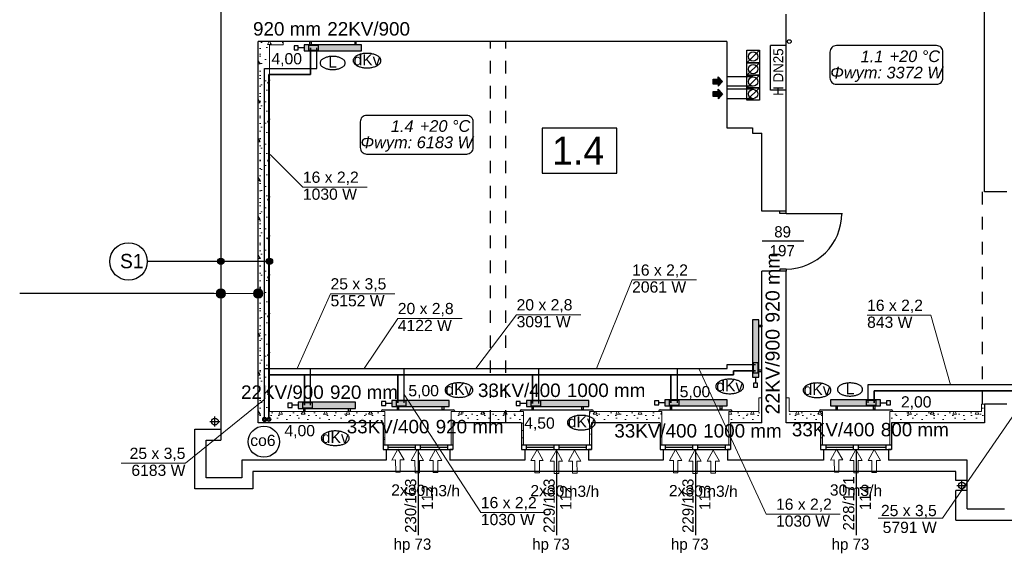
# Model space of a CAD drawing. Header units: millimetres. Extents: x 45180 to 119519, y 31297 to 302414.
# Tile 24 of 97: x 56027 to 71806, y 139778 to 148331. Entities that reach past the tile are written whole.
import ezdxf
from ezdxf.lldxf.tags import DXFTag

# ---------------------------------------------------------------- set-up
doc = ezdxf.new("R2010")
doc.units = ezdxf.units.MM
doc.header["$MEASUREMENT"] = 0
doc.linetypes.add('PHANTOM', pattern=[2.5, 1.25, -0.25, 0.25, -0.25, 0.25, -0.25])
doc.linetypes.add('Przerywana', pattern=[400, 200, -200])
doc.layers.get('0').update_dxf_attribs({"color": 252})
for name, color, linetype in [('#opisy', 7, 'Continuous'), ('#podkład', 252, 'Continuous'), ('IS_Armatura_podłączeniowa_grz._dolnozas.', 7, 'SOLID'), ('IS_Armatura_Therm', 7, 'SOLID'), ('IS_Grafika', 7, 'SOLID'), ('IS_Grzejniki_Plan_rzut', 7, 'SOLID'), ('IS_Opisy_działek_Therm', 7, 'SOLID'), ('IS_Text_Armatury_Therm', 7, 'Continuous'), ('IS_Text_Konstrukcji', 7, 'Continuous'), ('IS_Text_Odbiornikow_Therm', 7, 'Continuous')]:
    doc.layers.add(name, color=color, linetype=linetype)
for name, color, linetype, lineweight in [('Arch ocieplenie_Nr_Pióra__21', 252, 'Continuous', 13), ('Arch opisy_Nr_Pióra__3', 252, 'Continuous', 18), ('IS_Powrót', 5, 'DASHDOT', 35), ('IS_Zasilanie', 1, 'SOLID', 30)]:
    doc.layers.add(name, color=color, linetype=linetype, lineweight=lineweight)
doc.styles.add('ARIAL', font='arial.ttf', dxfattribs={"width": 0.75})
doc.styles.add('GENERATED_STYLE_3', font='txt')
doc.styles.add('GENERATED_STYLE_4', font='txt')
doc.styles.add('GENERATED_STYLE_5', font='txt')
doc.styles.get("Standard").update_dxf_attribs({"font": 'arial.ttf', "bigfont": 'BIGFONT.SHX'})
tags = doc.linetypes.add('DASHDOT', pattern=[20, 10, -5, 0, -5]).pattern_tags.tags
tags[10:11] = [DXFTag(74, 4), DXFTag(75, 0), DXFTag(340, '0'), DXFTag(46, 0.0), DXFTag(50, 0.0), DXFTag(44, 0.0), DXFTag(45, 0.0)]
tags[8:9] = [DXFTag(74, 4), DXFTag(75, 0), DXFTag(340, '0'), DXFTag(46, 0.0), DXFTag(50, 0.0), DXFTag(44, 0.0), DXFTag(45, 0.0)]
tags[6:7] = [DXFTag(74, 4), DXFTag(75, 0), DXFTag(340, '0'), DXFTag(46, 0.0), DXFTag(50, 0.0), DXFTag(44, 0.0), DXFTag(45, 0.0)]
tags[4:5] = [DXFTag(74, 4), DXFTag(75, 0), DXFTag(340, '0'), DXFTag(46, 0.0), DXFTag(50, 0.0), DXFTag(44, 0.0), DXFTag(45, 0.0)]
tags = doc.linetypes.add('SOLID', pattern=[10, 10, 0]).pattern_tags.tags
tags[6:7] = [DXFTag(74, 4), DXFTag(75, 0), DXFTag(340, '0'), DXFTag(46, 0.0), DXFTag(50, 0.0), DXFTag(44, 0.0), DXFTag(45, 0.0)]
tags[4:5] = [DXFTag(74, 4), DXFTag(75, 0), DXFTag(340, '0'), DXFTag(46, 0.0), DXFTag(50, 0.0), DXFTag(44, 0.0), DXFTag(45, 0.0)]
pattern_1 = [(0, (186358.74, 93686.4), (0, 623.5383), [60, -300]), (0, (186538.74, 93998.17), (0, 623.5383), [60, -300]), (60, (186358.74, 93686.4), (-540, 311.7692), [60, -300]), (60, (186718.74, 93686.4), (-540, 311.7692), [60, -300]), (120, (186418.74, 93686.4), (540, 311.7692), [60, -300]), (120, (186778.74, 93686.4), (540, 311.7692), [60, -300]), (0, (186358.74, 93746.4), (0, 120), [0, -120, 0, -180.00001]), (45, (186418.74, 93746.4), (-84.85282, 84.85282), [0, -90, 0, -150.00001])]

# ---------------------------------------------------------------- blocks, each defined once
blk = doc.blocks.new('ARROWHEAD_11')
at = {"color": 0, "linetype": 'Continuous', "lineweight": 0}
blk.add_line((0, 0), (-1, 0), dxfattribs=at)
at = {"color": 0, "linetype": 'Continuous', "lineweight": 0, "const_width": 0.25, "flags": 128}
blk.add_lwpolyline([(-0.125, 0, 1), (0.125, 0, 1)], format="xyb", close=True, dxfattribs=at)
blk = doc.blocks.new('E210168')
at = {"color": 7, "lineweight": 13}
for p, q in [((19.4, 19.8), (19.4, 13.6)), ((19.4, 19.8), (37, 9.9)), ((19.4, 0), (37, 9.9)), ((19.4, 6.2), (19.4, 0))]:
    blk.add_line(p, q, dxfattribs=at)
blk.add_lwpolyline([(19.4, 13.6), (0, 13.6), (0, 6.2), (19.4, 6.2)], dxfattribs=at)

msp = doc.modelspace()

# ---------------------------------------------------------------- hatches: boundary and pattern name
at = {"layer": '#podkład', "linetype": 'Continuous'}
for points in [[(59300, 144456), (59296, 144475), (59285, 144491), (59269, 144502), (59250, 144506), (59231, 144502), (59215, 144491), (59204, 144475), (59200, 144456), (59204, 144437), (59215, 144421), (59231, 144410), (59250, 144406), (59269, 144410), (59285, 144421), (59296, 144437)], [(60080, 144456), (60076, 144475), (60065, 144491), (60049, 144502), (60030, 144506), (60011, 144502), (59995, 144491), (59984, 144475), (59980, 144456), (59984, 144437), (59995, 144421), (60011, 144410), (60030, 144406), (60049, 144410), (60065, 144421), (60076, 144437)]]:
    msp.add_hatch(color=256, dxfattribs=at).paths.add_polyline_path(points, flags=0)
at = {"layer": 'Arch ocieplenie_Nr_Pióra__21', "linetype": 'Continuous'}
h = msp.add_hatch(dxfattribs=at)
h.set_pattern_fill('Structural_Concrete', color=256, style=0, pattern_type=2)
h.set_pattern_definition(pattern_1)
h.paths.add_polyline_path([(59850, 147980), (59850, 141870), (60030, 142050), (60030, 147930)], flags=0)
h = msp.add_hatch(dxfattribs=at)
h.set_pattern_fill('Structural_Concrete', color=256, style=0, pattern_type=2)
h.set_pattern_definition(pattern_1)
h.paths.add_polyline_path([(60030, 147930), (60250, 147930), (60250, 147980), (59850, 147980)], flags=0)
h = msp.add_hatch(dxfattribs=at)
h.set_pattern_fill('Structural_Concrete', color=256, style=0, pattern_type=2)
h.set_pattern_definition(pattern_1)
h.paths.add_polyline_path([(67920, 141870), (67920, 142270), (67870, 142270), (67870, 142050)], flags=0)
h = msp.add_hatch(dxfattribs=at)
h.set_pattern_fill('Structural_Concrete', color=256, style=0, pattern_type=2)
h.set_pattern_definition(pattern_1)
h.paths.add_polyline_path([(71490, 141870), (71490, 142170), (71440, 142170), (71440, 142050)], flags=0)
h = msp.add_hatch(dxfattribs=at)
h.set_pattern_fill('Structural_Concrete', color=256, style=0, pattern_type=2)
h.set_pattern_definition(pattern_1)
h.paths.add_polyline_path([(61880, 142050), (60030, 142050), (59850, 141870), (61850, 141870)], flags=0)
h = msp.add_hatch(dxfattribs=at)
h.set_pattern_fill('Structural_Concrete', color=256, style=0, pattern_type=2)
h.set_pattern_definition(pattern_1)
h.paths.add_polyline_path([(61880, 141510), (61880, 142050), (61850, 141870), (61850, 141510)], flags=0)
h = msp.add_hatch(dxfattribs=at)
h.set_pattern_fill('Structural_Concrete', color=256, style=0, pattern_type=2)
h.set_pattern_definition(pattern_1)
h.paths.add_polyline_path([(64100, 142050), (62940, 142050), (62970, 141870), (64070, 141870)], flags=0)
h = msp.add_hatch(dxfattribs=at)
h.set_pattern_fill('Structural_Concrete', color=256, style=0, pattern_type=2)
h.set_pattern_definition(pattern_1)
h.paths.add_polyline_path([(62970, 141510), (62970, 141870), (62940, 142050), (62940, 141510)], flags=0)
h = msp.add_hatch(dxfattribs=at)
h.set_pattern_fill('Structural_Concrete', color=256, style=0, pattern_type=2)
h.set_pattern_definition(pattern_1)
h.paths.add_polyline_path([(64100, 141510), (64100, 142050), (64070, 141870), (64070, 141510)], flags=0)
h = msp.add_hatch(dxfattribs=at)
h.set_pattern_fill('Structural_Concrete', color=256, style=0, pattern_type=2)
h.set_pattern_definition(pattern_1)
h.paths.add_polyline_path([(66320, 142050), (65160, 142050), (65190, 141870), (66290, 141870)], flags=0)
h = msp.add_hatch(dxfattribs=at)
h.set_pattern_fill('Structural_Concrete', color=256, style=0, pattern_type=2)
h.set_pattern_definition(pattern_1)
h.paths.add_polyline_path([(65190, 141510), (65190, 141870), (65160, 142050), (65160, 141510)], flags=0)
h = msp.add_hatch(dxfattribs=at)
h.set_pattern_fill('Structural_Concrete', color=256, style=0, pattern_type=2)
h.set_pattern_definition(pattern_1)
h.paths.add_polyline_path([(66320, 141510), (66320, 142050), (66290, 141870), (66290, 141510)], flags=0)
h = msp.add_hatch(dxfattribs=at)
h.set_pattern_fill('Structural_Concrete', color=256, style=0, pattern_type=2)
h.set_pattern_definition(pattern_1)
h.paths.add_polyline_path([(67870, 142050), (67390, 142050), (67420, 141870), (67920, 141870)], flags=0)
h = msp.add_hatch(dxfattribs=at)
h.set_pattern_fill('Structural_Concrete', color=256, style=0, pattern_type=2)
h.set_pattern_definition(pattern_1)
h.paths.add_polyline_path([(67420, 141510), (67420, 141870), (67390, 142050), (67390, 141510)], flags=0)
h = msp.add_hatch(dxfattribs=at)
h.set_pattern_fill('Structural_Concrete', color=256, style=0, pattern_type=2)
h.set_pattern_definition(pattern_1)
h.paths.add_polyline_path([(68890, 142050), (68360, 142050), (68310, 141870), (68860, 141870)], flags=0)
h = msp.add_hatch(dxfattribs=at)
h.set_pattern_fill('Structural_Concrete', color=256, style=0, pattern_type=2)
h.set_pattern_definition(pattern_1)
h.paths.add_polyline_path([(68890, 141510), (68890, 142050), (68860, 141870), (68860, 141510)], flags=0)
h = msp.add_hatch(dxfattribs=at)
h.set_pattern_fill('Structural_Concrete', color=256, style=0, pattern_type=2)
h.set_pattern_definition(pattern_1)
h.paths.add_polyline_path([(71440, 142050), (69970, 142050), (70000, 141870), (71490, 141870)], flags=0)
h = msp.add_hatch(dxfattribs=at)
h.set_pattern_fill('Structural_Concrete', color=256, style=0, pattern_type=2)
h.set_pattern_definition(pattern_1)
h.paths.add_polyline_path([(70000, 141510), (70000, 141870), (69970, 142050), (69970, 141510)], flags=0)
at = {"layer": 'Arch opisy_Nr_Pióra__3', "linetype": 'Continuous'}
for points in [[(59325, 143942), (59319, 143971), (59303, 143995), (59279, 144011), (59250, 144017), (59221, 144011), (59197, 143995), (59181, 143971), (59175, 143942), (59181, 143913), (59197, 143889), (59221, 143873), (59250, 143867), (59279, 143873), (59303, 143889), (59319, 143913)], [(59925, 143942), (59919, 143971), (59903, 143995), (59879, 144011), (59850, 144017), (59821, 144011), (59797, 143995), (59781, 143971), (59775, 143942), (59781, 143913), (59797, 143889), (59821, 143873), (59850, 143867), (59879, 143873), (59903, 143889), (59919, 143913)]]:
    msp.add_hatch(color=256, dxfattribs=at).paths.add_polyline_path(points, flags=0)
at = {"layer": 'IS_Grzejniki_Plan_rzut', "ltscale": 10}
for points in [[(61507, 147930), (60587, 147930), (60587, 147830), (61507, 147830)], [(67870, 142602), (67870, 143522), (67770, 143522), (67770, 142602)], [(60489, 142100), (61409, 142100), (61409, 142200), (60489, 142200)], [(61989, 142130), (62909, 142130), (62909, 142230), (61989, 142230)], [(64146, 142130), (65146, 142130), (65146, 142230), (64146, 142230)], [(66364, 142140), (67364, 142140), (67364, 142240), (66364, 142240)], [(69021, 142140), (69821, 142140), (69821, 142240), (69021, 142240)]]:
    msp.add_hatch(color=251, dxfattribs=at).paths.add_polyline_path(points)

# ---------------------------------------------------------------- linework, layer by layer
at = {"layer": '#podkład', "linetype": 'Continuous'}
for p, q in [((59250, 154830), (59250, 141590)), ((71490, 145570), (71490, 154560)), ((68310, 145260), (68310, 148420)), ((67360, 147980), (59850, 147980)), ((59850, 141870), (59850, 147980)), ((67360, 147980), (67360, 146600)), ((68310, 147920), (68060, 147920)), ((68060, 147200), (68060, 147920)), ((68310, 147200), (68310, 147920)), ((67680, 147640), (67680, 147840)), ((67680, 147840), (67880, 147840)), ((67680, 147640), (67880, 147840)), ((67880, 147840), (67880, 147640)), ((67680, 147440), (67680, 147640)), ((67680, 147640), (67880, 147640)), ((67680, 147440), (67880, 147640)), ((67880, 147640), (67680, 147640)), ((67880, 147640), (67880, 147440)), ((67140, 147300), (67140, 147380)), ((67140, 147380), (67220, 147380)), ((67290, 147340), (67220, 147415)), ((67220, 147380), (67220, 147415)), ((67780, 147415), (67360, 147415)), ((67880, 147440), (67680, 147440)), ((67680, 147240), (67680, 147440)), ((67680, 147440), (67880, 147440)), ((67680, 147240), (67880, 147440)), ((67880, 147440), (67880, 147240)), ((67220, 147300), (67140, 147300)), ((67290, 147340), (67220, 147265)), ((67220, 147300), (67220, 147265)), ((67780, 147265), (67360, 147265)), ((67680, 147040), (67680, 147240)), ((67680, 147240), (67880, 147240)), ((67680, 147040), (67880, 147240)), ((67880, 147240), (67680, 147240)), ((67880, 147240), (67880, 147040)), ((67140, 147100), (67140, 147180)), ((67140, 147180), (67220, 147180)), ((67220, 147100), (67140, 147100)), ((67290, 147140), (67220, 147215)), ((67220, 147180), (67220, 147215)), ((67290, 147140), (67220, 147065)), ((67220, 147100), (67220, 147065)), ((67780, 147215), (67360, 147215)), ((67780, 147065), (67360, 147065)), ((68310, 147200), (68060, 147200)), ((67880, 147040), (67680, 147040)), ((65597, 146593), (64397, 146593)), ((64397, 146593), (64397, 145873)), ((65597, 145873), (65597, 146593)), ((67360, 146600), (67770, 146600)), ((67770, 146600), (67770, 146510)), ((67770, 146510), (67920, 146510)), ((67920, 145260), (67920, 146510)), ((64397, 145873), (65597, 145873)), ((71810, 145570), (71490, 145570)), ((68310, 145260), (67920, 145260)), ((68210, 145225), (68210, 145260)), ((68310, 145225), (68210, 145225)), ((68310, 145225), (68310, 145260)), ((68310, 145225), (69210, 145225)), ((68595, 144780), (67925, 144780)), ((59250, 144456), (58071, 144456)), ((59980, 144456), (59300, 144456)), ((67920, 141870), (67920, 144300)), ((68310, 144300), (67920, 144300)), ((68310, 144335), (68210, 144335)), ((68210, 144335), (68210, 144300)), ((68310, 144335), (68310, 144300)), ((68310, 141870), (68310, 144300)), ((59141, 143942), (56027, 143942)), ((71810, 142170), (71490, 142170)), ((71490, 142170), (71490, 141870)), ((61825, 142060), (61825, 142050)), ((61845, 142080), (62975, 142080)), ((62995, 142060), (62995, 142050)), ((64045, 142060), (64045, 142050)), ((64065, 142080), (65195, 142080)), ((65215, 142060), (65215, 142050)), ((66270, 142060), (66270, 142050)), ((66290, 142080), (67420, 142080)), ((67440, 142060), (67440, 142050)), ((68845, 142060), (68845, 142050)), ((68865, 142080), (69995, 142080)), ((70015, 142060), (70015, 142050)), ((59075, 141890), (59235, 141890)), ((59155, 141810), (59155, 141970)), ((61850, 141870), (59850, 141870)), ((61850, 141870), (61850, 141440)), ((62970, 141870), (62970, 141440)), ((64070, 141870), (62970, 141870)), ((64070, 141870), (64070, 141440)), ((65190, 141870), (65190, 141440)), ((66290, 141870), (65190, 141870)), ((66290, 141870), (66290, 141440)), ((67420, 141870), (67420, 141440)), ((67920, 141870), (67420, 141870)), ((68860, 141870), (68310, 141870)), ((68860, 141870), (68860, 141440)), ((71490, 141870), (70000, 141870)), ((70000, 141870), (70000, 141440)), ((58835, 141770), (59250, 141770)), ((58835, 140810), (58835, 141770)), ((59015, 140990), (59015, 141590)), ((59015, 141590), (59250, 141590)), ((62970, 141510), (61850, 141510)), ((61850, 141440), (61900, 141440)), ((61850, 141440), (62970, 141440)), ((61900, 141440), (61900, 141270)), ((61930, 141440), (61930, 141510)), ((62370, 141475), (61930, 141475)), ((62370, 141440), (62370, 141510)), ((62410, 141440), (62410, 140070)), ((62450, 141440), (62450, 141510)), ((62890, 141475), (62450, 141475)), ((62890, 141440), (62890, 141510)), ((62970, 141440), (62920, 141440)), ((62920, 141440), (62920, 141270)), ((65190, 141510), (64070, 141510)), ((64070, 141440), (64120, 141440)), ((64070, 141440), (65190, 141440)), ((64120, 141440), (64120, 141270)), ((64150, 141440), (64150, 141510)), ((64590, 141475), (64150, 141475)), ((64590, 141440), (64590, 141510)), ((64630, 141440), (64630, 140070)), ((64670, 141440), (64670, 141510)), ((65110, 141475), (64670, 141475)), ((65110, 141440), (65110, 141510)), ((65190, 141440), (65140, 141440)), ((65140, 141440), (65140, 141270)), ((66290, 141440), (66340, 141440)), ((67415, 141510), (66295, 141510)), ((66295, 141440), (67415, 141440)), ((66340, 141440), (66340, 141270)), ((66375, 141440), (66375, 141510)), ((66815, 141475), (66375, 141475)), ((66815, 141440), (66815, 141510)), ((66855, 141440), (66855, 140070)), ((66895, 141440), (66895, 141510)), ((67335, 141475), (66895, 141475)), ((67335, 141440), (67335, 141510)), ((67420, 141440), (67370, 141440)), ((67370, 141440), (67370, 141270)), ((68860, 141440), (68910, 141440)), ((69990, 141510), (68870, 141510)), ((68870, 141440), (69990, 141440)), ((68910, 141440), (68910, 141270)), ((68950, 141440), (68950, 141510)), ((69390, 141475), (68950, 141475)), ((69390, 141440), (69390, 141510)), ((69430, 141440), (69430, 140070)), ((69470, 141440), (69470, 141510)), ((69910, 141475), (69470, 141475)), ((69910, 141440), (69910, 141510)), ((70000, 141440), (69950, 141440)), ((69950, 141440), (69950, 141270)), ((59585, 141270), (59585, 140990)), ((61900, 141270), (59585, 141270)), ((64120, 141270), (62920, 141270)), ((66340, 141270), (65140, 141270)), ((68910, 141270), (67370, 141270)), ((71210, 141270), (69950, 141270)), ((71210, 140490), (71210, 141270)), ((71030, 141090), (59765, 141090)), ((59765, 141090), (59765, 140810)), ((71030, 140945), (71030, 141090)), ((59585, 140990), (59015, 140990)), ((71210, 140945), (71030, 140945)), ((71125, 140785), (71125, 140945)), ((59765, 140810), (58835, 140810)), ((71030, 140310), (71030, 140785)), ((71210, 140785), (71030, 140785)), ((71045, 140865), (71205, 140865)), ((71210, 140490), (71810, 140490)), ((71030, 140310), (71990, 140310))]:
    msp.add_line(p, q, dxfattribs=at)
at = {"layer": '#podkład', "linetype": 'Przerywana'}
for p, q in [((63570, 141870), (63570, 147980)), ((63820, 141870), (63820, 147980)), ((71455, 142170), (71455, 145570)), ((71845, 145570), (71455, 145570)), ((71845, 142170), (71455, 142170))]:
    msp.add_line(p, q, dxfattribs=at)
at = {"layer": '#podkład', "linetype": 'Continuous'}
for centre, radius in [((68360, 147980), 30), ((67780, 147740), 75), ((67780, 147540), 75), ((67780, 147340), 75), ((67780, 147140), 75), ((57771, 144456), 300), ((59250, 144456), 50), ((60030, 144456), 50), ((59155, 141890), 55), ((71125, 140865), 55)]:
    msp.add_circle(centre, radius, dxfattribs=at)
for centre, radius, start, end in [((68310, 145225), 890, 270, 0), ((61845, 142060), 20, 90, 180), ((62975, 142060), 20, 0, 90), ((64065, 142060), 20, 90, 180), ((65195, 142060), 20, 0, 90), ((66290, 142060), 20, 90, 180), ((67420, 142060), 20, 0, 90), ((68865, 142060), 20, 90, 180), ((69995, 142060), 20, 0, 90)]:
    msp.add_arc(centre, radius, start, end, dxfattribs=at)
at = {"layer": '#podkład', "linetype": 'Continuous', "extrusion": (0, 0, -1)}
for points in [[(-67220, 147300), (-67140, 147380), (-67140, 147300)], [(-67140, 147380), (-67220, 147300), (-67220, 147380)], [(-67220, 147380), (-67290, 147340), (-67220, 147415)], [(-67220, 147300), (-67290, 147340), (-67220, 147380)], [(-67290, 147340), (-67220, 147300), (-67220, 147265)], [(-67220, 147100), (-67140, 147180), (-67140, 147100)], [(-67140, 147180), (-67220, 147100), (-67220, 147180)], [(-67220, 147180), (-67290, 147140), (-67220, 147215)], [(-67220, 147100), (-67290, 147140), (-67220, 147180)], [(-67290, 147140), (-67220, 147100), (-67220, 147065)]]:
    msp.add_solid(points, dxfattribs=at)
at = {"layer": 'Arch ocieplenie_Nr_Pióra__21', "linetype": 'Continuous'}
for p, q in [((59850, 147980), (59850, 141870)), ((60250, 147980), (59850, 147980)), ((60030, 142050), (60030, 147930)), ((60030, 147930), (60250, 147930)), ((60250, 147930), (60250, 147980)), ((67920, 142270), (67870, 142270)), ((67870, 142270), (67870, 142050)), ((67920, 141870), (67920, 142270)), ((68360, 142270), (68310, 142270)), ((68310, 142270), (68310, 141870)), ((68360, 142050), (68360, 142270)), ((71490, 142170), (71440, 142170)), ((71440, 142170), (71440, 142050)), ((71490, 141870), (71490, 142170)), ((61880, 142050), (60030, 142050)), ((61880, 141510), (61880, 142050)), ((64100, 142050), (62940, 142050)), ((62940, 142050), (62940, 141510)), ((64100, 141510), (64100, 142050)), ((66320, 142050), (65160, 142050)), ((65160, 142050), (65160, 141510)), ((66320, 141510), (66320, 142050)), ((67870, 142050), (67390, 142050)), ((67390, 142050), (67390, 141510)), ((68890, 142050), (68360, 142050)), ((68890, 141510), (68890, 142050)), ((71440, 142050), (69970, 142050)), ((69970, 142050), (69970, 141510)), ((59850, 141870), (61850, 141870)), ((61850, 141870), (61850, 141510)), ((62970, 141870), (64070, 141870)), ((62970, 141510), (62970, 141870)), ((64070, 141870), (64070, 141510)), ((65190, 141870), (66290, 141870)), ((65190, 141510), (65190, 141870)), ((66290, 141870), (66290, 141510)), ((67420, 141870), (67920, 141870)), ((67420, 141510), (67420, 141870)), ((68310, 141870), (68860, 141870)), ((68860, 141870), (68860, 141510)), ((70000, 141870), (71490, 141870)), ((70000, 141510), (70000, 141870)), ((61850, 141510), (61880, 141510)), ((62940, 141510), (62970, 141510)), ((64070, 141510), (64100, 141510)), ((65160, 141510), (65190, 141510)), ((66290, 141510), (66320, 141510)), ((67390, 141510), (67420, 141510)), ((68860, 141510), (68890, 141510)), ((69970, 141510), (70000, 141510))]:
    msp.add_line(p, q, dxfattribs=at)
at = {"layer": 'Arch opisy_Nr_Pióra__3', "linetype": 'Continuous'}
msp.add_line((59325, 143942), (59775, 143942), dxfattribs=at)
for centre in [(59250, 143942), (59850, 143942)]:
    msp.add_circle(centre, 75, dxfattribs=at)
at = {"layer": 'IS_Armatura_podłączeniowa_grz._dolnozas.', "ltscale": 10}
for p, q in [((60817, 147920), (60657, 147920)), ((60657, 147920), (60657, 147840)), ((60817, 147840), (60817, 147920)), ((60817, 147920), (60817, 147920)), ((60657, 147840), (60817, 147840)), ((67860, 142832), (67780, 142832)), ((67780, 142832), (67780, 142672)), ((67860, 142672), (67860, 142832)), ((67780, 142672), (67860, 142672)), ((67860, 142672), (67860, 142672)), ((60719, 142190), (60559, 142190)), ((60559, 142190), (60559, 142110)), ((60719, 142110), (60719, 142190)), ((62219, 142220), (62059, 142220)), ((62059, 142220), (62059, 142140)), ((62219, 142140), (62219, 142220)), ((64376, 142220), (64216, 142220)), ((64216, 142220), (64216, 142140)), ((64376, 142140), (64376, 142220)), ((66594, 142230), (66434, 142230)), ((66434, 142230), (66434, 142150)), ((66594, 142150), (66594, 142230)), ((69751, 142230), (69591, 142230)), ((69591, 142230), (69591, 142150)), ((69751, 142150), (69751, 142230)), ((60559, 142110), (60719, 142110)), ((60559, 142110), (60559, 142110)), ((62059, 142140), (62219, 142140)), ((62059, 142140), (62059, 142140)), ((64216, 142140), (64376, 142140)), ((64216, 142140), (64216, 142140)), ((66434, 142150), (66594, 142150)), ((66434, 142150), (66434, 142150)), ((69591, 142150), (69751, 142150)), ((69591, 142150), (69591, 142150))]:
    msp.add_line(p, q, dxfattribs=at)
at = {"layer": 'IS_Armatura_Therm', "ltscale": 10}
for p, q in [((60490, 147912), (60425, 147912)), ((60425, 147912), (60425, 147847)), ((60490, 147847), (60490, 147912)), ((60587, 147880), (60490, 147880)), ((60425, 147847), (60490, 147847)), ((67788, 142505), (67788, 142440)), ((67853, 142505), (67788, 142505)), ((67820, 142602), (67820, 142505)), ((67853, 142440), (67853, 142505)), ((67788, 142440), (67853, 142440)), ((60391, 142182), (60326, 142182)), ((60326, 142182), (60326, 142117)), ((60391, 142117), (60391, 142182)), ((61892, 142212), (61827, 142212)), ((61827, 142212), (61827, 142147)), ((61892, 142147), (61892, 142212)), ((61989, 142180), (61892, 142180)), ((64049, 142212), (63984, 142212)), ((63984, 142212), (63984, 142147)), ((64049, 142147), (64049, 142212)), ((64146, 142180), (64049, 142180)), ((66267, 142222), (66202, 142222)), ((66202, 142222), (66202, 142157)), ((66267, 142157), (66267, 142222)), ((66364, 142190), (66267, 142190)), ((69821, 142190), (69918, 142190)), ((69983, 142222), (69918, 142222)), ((69918, 142222), (69918, 142157)), ((69983, 142157), (69983, 142222)), ((60326, 142117), (60391, 142117)), ((60489, 142150), (60391, 142150)), ((61827, 142147), (61892, 142147)), ((63984, 142147), (64049, 142147)), ((66202, 142157), (66267, 142157)), ((69918, 142157), (69983, 142157))]:
    msp.add_line(p, q, dxfattribs=at)
at = {"layer": 'IS_Grafika', "ltscale": 10}
msp.add_line((59990, 141590), (59990, 141590), dxfattribs=at)
msp.add_circle((59940, 141567), 250, dxfattribs=at)
for points, knots in [([(61042, 147743), (61032, 147743), (61013, 147742), (60984, 147739), (60958, 147733), (60933, 147726), (60910, 147717), (60890, 147707), (60873, 147695), (60859, 147682), (60849, 147668), (60842, 147653), (60841, 147643), (60841, 147637)], [0, 0, 0, 0, 29.81303, 58.439291, 85.728194, 111.528232, 135.699277, 158.129661, 178.761629, 197.63058, 214.924287, 231.061128, 246.757311, 246.757311, 246.757311, 246.757311]), ([(61244, 147637), (61244, 147643), (61242, 147653), (61236, 147668), (61225, 147682), (61211, 147695), (61194, 147707), (61174, 147717), (61152, 147726), (61127, 147733), (61100, 147739), (61072, 147742), (61052, 147743), (61042, 147743)], [0, 0, 0, 0, 15.696184, 31.833024, 49.126731, 67.995682, 88.62765, 111.058035, 135.229079, 161.029117, 188.31802, 216.944282, 246.757311, 246.757311, 246.757311, 246.757311]), ([(61593, 147791), (61582, 147791), (61560, 147791), (61529, 147787), (61499, 147781), (61472, 147773), (61447, 147763), (61425, 147752), (61406, 147739), (61390, 147725), (61379, 147709), (61371, 147692), (61370, 147681), (61370, 147675)], [0, 0, 0, 0, 33.024043, 64.733497, 94.961552, 123.540383, 150.314771, 175.16102, 198.015155, 218.916387, 238.072713, 255.947572, 273.334314, 273.334314, 273.334314, 273.334314]), ([(61816, 147675), (61816, 147681), (61814, 147692), (61807, 147709), (61795, 147725), (61780, 147739), (61761, 147752), (61739, 147763), (61714, 147773), (61687, 147781), (61657, 147787), (61625, 147791), (61604, 147791), (61593, 147791)], [0, 0, 0, 0, 17.386742, 35.2616, 54.417927, 75.319159, 98.173293, 123.019543, 149.793931, 178.372762, 208.600817, 240.310271, 273.334314, 273.334314, 273.334314, 273.334314]), ([(60841, 147637), (60841, 147632), (60842, 147621), (60849, 147606), (60859, 147592), (60873, 147579), (60890, 147568), (60910, 147557), (60933, 147549), (60958, 147541), (60984, 147536), (61013, 147533), (61032, 147532), (61042, 147532)], [0, 0, 0, 0, 15.696184, 31.833024, 49.126731, 67.995682, 88.62765, 111.058035, 135.229079, 161.029117, 188.31802, 216.944282, 246.757311, 246.757311, 246.757311, 246.757311]), ([(61042, 147532), (61052, 147532), (61072, 147533), (61100, 147536), (61127, 147541), (61152, 147549), (61174, 147557), (61194, 147568), (61211, 147579), (61225, 147592), (61236, 147606), (61242, 147621), (61244, 147632), (61244, 147637)], [0, 0, 0, 0, 29.81303, 58.439291, 85.728194, 111.528232, 135.699277, 158.129661, 178.761629, 197.63058, 214.924287, 231.061128, 246.757311, 246.757311, 246.757311, 246.757311]), ([(61370, 147675), (61370, 147669), (61371, 147657), (61379, 147640), (61390, 147625), (61406, 147611), (61425, 147598), (61447, 147586), (61472, 147577), (61499, 147569), (61529, 147563), (61560, 147559), (61582, 147558), (61593, 147558)], [0, 0, 0, 0, 17.386742, 35.2616, 54.417927, 75.319159, 98.173293, 123.019543, 149.793931, 178.372762, 208.600817, 240.310271, 273.334314, 273.334314, 273.334314, 273.334314]), ([(61593, 147558), (61604, 147558), (61625, 147559), (61657, 147563), (61687, 147569), (61714, 147577), (61739, 147586), (61761, 147598), (61780, 147611), (61795, 147625), (61807, 147640), (61814, 147657), (61816, 147669), (61816, 147675)], [0, 0, 0, 0, 33.024043, 64.733497, 94.961552, 123.540383, 150.314771, 175.16102, 198.015155, 218.916387, 238.072713, 255.947572, 273.334314, 273.334314, 273.334314, 273.334314]), ([(63066, 142511), (63055, 142511), (63033, 142510), (63002, 142506), (62972, 142501), (62945, 142493), (62920, 142483), (62898, 142472), (62879, 142459), (62863, 142444), (62852, 142429), (62844, 142412), (62843, 142400), (62843, 142394)], [0, 0, 0, 0, 33.024043, 64.733497, 94.961552, 123.540383, 150.314771, 175.16102, 198.015155, 218.916387, 238.072713, 255.947572, 273.334314, 273.334314, 273.334314, 273.334314]), ([(63289, 142394), (63289, 142400), (63287, 142412), (63280, 142429), (63269, 142444), (63253, 142459), (63234, 142472), (63212, 142483), (63187, 142493), (63160, 142501), (63130, 142506), (63098, 142510), (63077, 142511), (63066, 142511)], [0, 0, 0, 0, 17.386742, 35.2616, 54.417927, 75.319159, 98.173293, 123.019543, 149.793931, 178.372762, 208.600817, 240.310271, 273.334314, 273.334314, 273.334314, 273.334314]), ([(67405, 142569), (67394, 142569), (67372, 142568), (67341, 142565), (67311, 142559), (67283, 142551), (67258, 142541), (67236, 142530), (67217, 142517), (67202, 142503), (67190, 142487), (67183, 142470), (67181, 142459), (67181, 142453)], [0, 0, 0, 0, 33.024043, 64.733497, 94.961552, 123.540383, 150.314771, 175.16102, 198.015155, 218.916387, 238.072713, 255.947572, 273.334314, 273.334314, 273.334314, 273.334314]), ([(67628, 142453), (67628, 142459), (67626, 142470), (67619, 142487), (67607, 142503), (67592, 142517), (67573, 142530), (67551, 142541), (67526, 142551), (67498, 142559), (67469, 142565), (67437, 142568), (67416, 142569), (67405, 142569)], [0, 0, 0, 0, 17.386742, 35.2616, 54.417927, 75.319159, 98.173293, 123.019543, 149.793931, 178.372762, 208.600817, 240.310271, 273.334314, 273.334314, 273.334314, 273.334314]), ([(68805, 142508), (68794, 142508), (68772, 142507), (68741, 142503), (68711, 142498), (68684, 142490), (68659, 142480), (68637, 142469), (68618, 142456), (68602, 142441), (68591, 142426), (68583, 142409), (68582, 142397), (68582, 142391)], [0, 0, 0, 0, 33.024043, 64.733497, 94.961552, 123.540383, 150.314771, 175.16102, 198.015155, 218.916387, 238.072713, 255.947572, 273.334314, 273.334314, 273.334314, 273.334314]), ([(69028, 142391), (69028, 142397), (69027, 142409), (69019, 142426), (69008, 142441), (68992, 142456), (68973, 142469), (68951, 142480), (68926, 142490), (68899, 142498), (68869, 142503), (68838, 142507), (68816, 142508), (68805, 142508)], [0, 0, 0, 0, 17.386742, 35.2616, 54.417927, 75.319159, 98.173293, 123.019543, 149.793931, 178.372762, 208.600817, 240.310271, 273.334314, 273.334314, 273.334314, 273.334314]), ([(69333, 142509), (69323, 142509), (69304, 142508), (69276, 142505), (69249, 142500), (69224, 142493), (69201, 142484), (69182, 142474), (69164, 142462), (69150, 142449), (69140, 142435), (69133, 142420), (69132, 142409), (69132, 142404)], [0, 0, 0, 0, 29.81303, 58.439291, 85.728194, 111.528232, 135.699277, 158.129661, 178.761629, 197.63058, 214.924287, 231.061128, 246.757311, 246.757311, 246.757311, 246.757311]), ([(69535, 142404), (69535, 142409), (69533, 142420), (69527, 142435), (69516, 142449), (69502, 142462), (69485, 142474), (69465, 142484), (69443, 142493), (69418, 142500), (69391, 142505), (69363, 142508), (69343, 142509), (69333, 142509)], [0, 0, 0, 0, 15.696184, 31.833024, 49.126731, 67.995682, 88.62765, 111.058035, 135.229079, 161.029117, 188.31802, 216.944282, 246.757311, 246.757311, 246.757311, 246.757311]), ([(62843, 142394), (62843, 142389), (62844, 142377), (62852, 142360), (62863, 142344), (62879, 142330), (62898, 142317), (62920, 142306), (62945, 142296), (62972, 142288), (63002, 142282), (63033, 142279), (63055, 142278), (63066, 142278)], [0, 0, 0, 0, 17.386742, 35.2616, 54.417927, 75.319159, 98.173293, 123.019543, 149.793931, 178.372762, 208.600817, 240.310271, 273.334314, 273.334314, 273.334314, 273.334314]), ([(63066, 142278), (63077, 142278), (63098, 142279), (63130, 142282), (63160, 142288), (63187, 142296), (63212, 142306), (63234, 142317), (63253, 142330), (63269, 142344), (63280, 142360), (63287, 142377), (63289, 142389), (63289, 142394)], [0, 0, 0, 0, 33.024043, 64.733497, 94.961552, 123.540383, 150.314771, 175.16102, 198.015155, 218.916387, 238.072713, 255.947572, 273.334314, 273.334314, 273.334314, 273.334314]), ([(67181, 142453), (67181, 142447), (67183, 142435), (67190, 142418), (67202, 142403), (67217, 142388), (67236, 142376), (67258, 142364), (67283, 142354), (67311, 142347), (67341, 142341), (67372, 142337), (67394, 142336), (67405, 142336)], [0, 0, 0, 0, 17.386742, 35.2616, 54.417927, 75.319159, 98.173293, 123.019543, 149.793931, 178.372762, 208.600817, 240.310271, 273.334314, 273.334314, 273.334314, 273.334314]), ([(67405, 142336), (67416, 142336), (67437, 142337), (67469, 142341), (67498, 142347), (67526, 142354), (67551, 142364), (67573, 142376), (67592, 142388), (67607, 142403), (67619, 142418), (67626, 142435), (67628, 142447), (67628, 142453)], [0, 0, 0, 0, 33.024043, 64.733497, 94.961552, 123.540383, 150.314771, 175.16102, 198.015155, 218.916387, 238.072713, 255.947572, 273.334314, 273.334314, 273.334314, 273.334314]), ([(68582, 142391), (68582, 142386), (68583, 142374), (68591, 142357), (68602, 142341), (68618, 142327), (68637, 142314), (68659, 142303), (68684, 142293), (68711, 142285), (68741, 142279), (68772, 142276), (68794, 142275), (68805, 142275)], [0, 0, 0, 0, 17.386742, 35.2616, 54.417927, 75.319159, 98.173293, 123.019543, 149.793931, 178.372762, 208.600817, 240.310271, 273.334314, 273.334314, 273.334314, 273.334314]), ([(68805, 142275), (68816, 142275), (68838, 142276), (68869, 142279), (68899, 142285), (68926, 142293), (68951, 142303), (68973, 142314), (68992, 142327), (69008, 142341), (69019, 142357), (69027, 142374), (69028, 142386), (69028, 142391)], [0, 0, 0, 0, 33.024043, 64.733497, 94.961552, 123.540383, 150.314771, 175.16102, 198.015155, 218.916387, 238.072713, 255.947572, 273.334314, 273.334314, 273.334314, 273.334314]), ([(69132, 142404), (69132, 142399), (69133, 142388), (69140, 142373), (69150, 142359), (69164, 142346), (69182, 142334), (69201, 142324), (69224, 142315), (69249, 142308), (69276, 142303), (69304, 142299), (69323, 142299), (69333, 142299)], [0, 0, 0, 0, 15.696184, 31.833024, 49.126731, 67.995682, 88.62765, 111.058035, 135.229079, 161.029117, 188.31802, 216.944282, 246.757311, 246.757311, 246.757311, 246.757311]), ([(69333, 142299), (69343, 142299), (69363, 142299), (69391, 142303), (69418, 142308), (69443, 142315), (69465, 142324), (69485, 142334), (69502, 142346), (69516, 142359), (69527, 142373), (69533, 142388), (69535, 142399), (69535, 142404)], [0, 0, 0, 0, 29.81303, 58.439291, 85.728194, 111.528232, 135.699277, 158.129661, 178.761629, 197.63058, 214.924287, 231.061128, 246.757311, 246.757311, 246.757311, 246.757311]), ([(65027, 141989), (65016, 141989), (64995, 141988), (64963, 141985), (64934, 141979), (64906, 141971), (64881, 141961), (64859, 141950), (64840, 141937), (64825, 141923), (64813, 141907), (64806, 141890), (64804, 141878), (64804, 141873)], [0, 0, 0, 0, 33.024043, 64.733497, 94.961552, 123.540383, 150.314771, 175.16102, 198.015155, 218.916387, 238.072713, 255.947572, 273.334314, 273.334314, 273.334314, 273.334314]), ([(64804, 141873), (64804, 141867), (64806, 141855), (64813, 141838), (64825, 141823), (64840, 141808), (64859, 141796), (64881, 141784), (64906, 141774), (64934, 141766), (64963, 141761), (64995, 141757), (65016, 141756), (65027, 141756)], [0, 0, 0, 0, 17.386742, 35.2616, 54.417927, 75.319159, 98.173293, 123.019543, 149.793931, 178.372762, 208.600817, 240.310271, 273.334314, 273.334314, 273.334314, 273.334314]), ([(65251, 141873), (65251, 141878), (65249, 141890), (65242, 141907), (65230, 141923), (65215, 141937), (65196, 141950), (65173, 141961), (65149, 141971), (65121, 141979), (65091, 141985), (65060, 141988), (65038, 141989), (65027, 141989)], [0, 0, 0, 0, 17.386742, 35.2616, 54.417927, 75.319159, 98.173293, 123.019543, 149.793931, 178.372762, 208.600817, 240.310271, 273.334314, 273.334314, 273.334314, 273.334314]), ([(65027, 141756), (65038, 141756), (65060, 141757), (65091, 141761), (65121, 141766), (65149, 141774), (65173, 141784), (65196, 141796), (65215, 141808), (65230, 141823), (65242, 141838), (65249, 141855), (65251, 141867), (65251, 141873)], [0, 0, 0, 0, 33.024043, 64.733497, 94.961552, 123.540383, 150.314771, 175.16102, 198.015155, 218.916387, 238.072713, 255.947572, 273.334314, 273.334314, 273.334314, 273.334314]), ([(61084, 141739), (61073, 141739), (61051, 141738), (61020, 141735), (60990, 141729), (60963, 141721), (60938, 141711), (60915, 141700), (60897, 141687), (60881, 141673), (60869, 141657), (60862, 141640), (60860, 141628), (60860, 141623)], [0, 0, 0, 0, 33.024043, 64.733497, 94.961552, 123.540383, 150.314771, 175.16102, 198.015155, 218.916387, 238.072713, 255.947572, 273.334314, 273.334314, 273.334314, 273.334314]), ([(61307, 141623), (61307, 141628), (61305, 141640), (61298, 141657), (61286, 141673), (61271, 141687), (61252, 141700), (61230, 141711), (61205, 141721), (61177, 141729), (61148, 141735), (61116, 141738), (61095, 141739), (61084, 141739)], [0, 0, 0, 0, 17.386742, 35.2616, 54.417927, 75.319159, 98.173293, 123.019543, 149.793931, 178.372762, 208.600817, 240.310271, 273.334314, 273.334314, 273.334314, 273.334314]), ([(60860, 141623), (60860, 141617), (60862, 141605), (60869, 141588), (60881, 141573), (60897, 141558), (60915, 141545), (60938, 141534), (60963, 141524), (60990, 141516), (61020, 141511), (61051, 141507), (61073, 141506), (61084, 141506)], [0, 0, 0, 0, 17.386742, 35.2616, 54.417927, 75.319159, 98.173293, 123.019543, 149.793931, 178.372762, 208.600817, 240.310271, 273.334314, 273.334314, 273.334314, 273.334314]), ([(61084, 141506), (61095, 141506), (61116, 141507), (61148, 141511), (61177, 141516), (61205, 141524), (61230, 141534), (61252, 141545), (61271, 141558), (61286, 141573), (61298, 141588), (61305, 141605), (61307, 141617), (61307, 141623)], [0, 0, 0, 0, 33.024043, 64.733497, 94.961552, 123.540383, 150.314771, 175.16102, 198.015155, 218.916387, 238.072713, 255.947572, 273.334314, 273.334314, 273.334314, 273.334314])]:
    msp.add_open_spline(points, degree=3, knots=knots, dxfattribs=at)
at = {"layer": 'IS_Grzejniki_Plan_rzut', "ltscale": 10}
for p, q in [((61507, 147930), (60587, 147930)), ((60587, 147930), (60587, 147830)), ((60675, 147930), (60675, 147980)), ((60675, 147980), (60700, 147980)), ((60700, 147980), (60700, 147930)), ((61420, 147980), (61395, 147980)), ((61395, 147980), (61395, 147930)), ((61420, 147930), (61420, 147980)), ((61507, 147830), (61507, 147930)), ((61507, 147930), (61507, 147930)), ((60587, 147830), (61507, 147830)), ((67870, 143522), (67770, 143522)), ((67770, 143522), (67770, 142602)), ((67870, 142602), (67870, 143522)), ((67870, 143435), (67920, 143435)), ((67920, 143435), (67920, 143410)), ((67920, 143410), (67870, 143410)), ((67920, 142715), (67870, 142715)), ((67870, 142690), (67920, 142690)), ((67920, 142690), (67920, 142715)), ((67770, 142602), (67870, 142602)), ((67870, 142602), (67870, 142602)), ((61409, 142200), (60489, 142200)), ((60489, 142200), (60489, 142100)), ((61409, 142100), (61409, 142200)), ((62909, 142230), (61989, 142230)), ((61989, 142230), (61989, 142130)), ((62909, 142130), (62909, 142230)), ((65146, 142230), (64146, 142230)), ((64146, 142230), (64146, 142130)), ((65146, 142130), (65146, 142230)), ((67364, 142240), (66364, 142240)), ((66364, 142240), (66364, 142140)), ((67364, 142140), (67364, 142240)), ((69821, 142240), (69021, 142240)), ((69021, 142240), (69021, 142140)), ((69821, 142140), (69821, 142240)), ((60489, 142100), (61409, 142100)), ((60489, 142100), (60489, 142100)), ((60576, 142100), (60576, 142050)), ((60576, 142050), (60601, 142050)), ((60601, 142050), (60601, 142100)), ((61296, 142050), (61296, 142100)), ((61321, 142050), (61296, 142050)), ((61321, 142100), (61321, 142050)), ((61989, 142130), (62909, 142130)), ((61989, 142130), (61989, 142130)), ((62077, 142130), (62077, 142080)), ((62077, 142080), (62102, 142080)), ((62102, 142080), (62102, 142130)), ((62797, 142080), (62797, 142130)), ((62822, 142080), (62797, 142080)), ((62822, 142130), (62822, 142080)), ((64146, 142130), (65146, 142130)), ((64146, 142130), (64146, 142130)), ((64234, 142130), (64234, 142080)), ((64234, 142080), (64259, 142080)), ((64259, 142080), (64259, 142130)), ((65034, 142080), (65034, 142130)), ((65059, 142080), (65034, 142080)), ((65059, 142130), (65059, 142080)), ((66364, 142140), (67364, 142140)), ((66364, 142140), (66364, 142140)), ((66452, 142140), (66452, 142090)), ((66452, 142090), (66477, 142090)), ((66477, 142090), (66477, 142140)), ((67252, 142090), (67252, 142140)), ((67277, 142090), (67252, 142090)), ((67277, 142140), (67277, 142090)), ((69021, 142140), (69821, 142140)), ((69021, 142140), (69021, 142140)), ((69108, 142140), (69108, 142090)), ((69108, 142090), (69133, 142090)), ((69133, 142090), (69133, 142140)), ((69708, 142090), (69708, 142140)), ((69733, 142090), (69708, 142090)), ((69733, 142140), (69733, 142090))]:
    msp.add_line(p, q, dxfattribs=at)
at = {"layer": 'IS_Opisy_działek_Therm', "lineweight": 5, "ltscale": 10}
for p, q in [((60040, 146172), (60565, 145647)), ((60565, 145647), (61595, 145647)), ((65270, 142741), (65841, 144159)), ((65841, 144159), (66871, 144159)), ((60472, 142741), (61008, 143938)), ((61008, 143938), (62038, 143938)), ((63334, 142741), (63990, 143602)), ((63990, 143602), (65020, 143602)), ((69607, 143594), (70627, 143594)), ((70945, 142480), (70627, 143594)), ((61549, 142741), (62086, 143542)), ((62086, 143542), (63116, 143542)), ((66912, 142741), (67987, 140406)), ((59940, 142238), (58683, 141221)), ((62189, 142326), (63417, 140432)), ((72095, 142202), (70813, 140341)), ((58683, 141221), (57653, 141221)), ((63417, 140432), (64447, 140432)), ((67987, 140406), (69177, 140406)), ((70813, 140341), (69783, 140341))]:
    msp.add_line(p, q, dxfattribs=at)
at = {"layer": 'IS_Powrót', "ltscale": 10}
for p, q in [((60687, 147451), (60687, 147880)), ((60021, 142926), (60021, 147451)), ((60021, 147451), (60687, 147451)), ((60021, 141925), (60021, 142926)), ((67466, 142641), (67466, 142702)), ((67466, 142702), (67820, 142702)), ((60040, 142641), (60589, 142641)), ((60589, 142641), (62089, 142641)), ((60589, 142150), (60589, 142641)), ((62089, 142190), (62089, 142641)), ((62089, 142641), (64246, 142641)), ((64246, 142180), (64246, 142641)), ((64246, 142641), (66464, 142641)), ((66464, 142641), (67466, 142641)), ((66464, 142641), (66464, 142190)), ((72101, 142380), (69721, 142380)), ((69721, 142380), (69721, 142190))]:
    msp.add_line(p, q, dxfattribs=at)
at = {"layer": 'IS_Powrót', "color": 5, "lineweight": 0, "ltscale": 20}
msp.add_circle((60021, 141925), 34.1, dxfattribs=at)
at = {"layer": 'IS_Powrót', "color": 5, "lineweight": 30, "ltscale": 20}
msp.add_circle((60021, 141925), 22.1, dxfattribs=at)
at = {"layer": 'IS_Text_Konstrukcji', "linetype": 'SOLID', "ltscale": 10}
for points in [[(69115, 147296), (70719, 147296, 0.414214), (70822, 147400), (70822, 147813, 0.414214), (70719, 147916), (69115, 147916, 0.414214), (69012, 147813), (69012, 147400, 0.414214), (69115, 147296)], [(61587, 146177), (63190, 146177, 0.414214), (63294, 146281), (63294, 146694, 0.414214), (63190, 146797), (61587, 146797, 0.414214), (61484, 146694), (61484, 146281, 0.414214), (61587, 146177)]]:
    msp.add_lwpolyline(points, format="xyb", dxfattribs=at)
at = {"layer": 'IS_Zasilanie', "ltscale": 10}
for p, q in [((60787, 147551), (60787, 147880)), ((59951, 143024), (59951, 147551)), ((59951, 147551), (60787, 147551)), ((59951, 141924), (59951, 143024)), ((67366, 142741), (67366, 142802)), ((67366, 142802), (67820, 142802)), ((59940, 142741), (60689, 142741)), ((60689, 142741), (62189, 142741)), ((60689, 142150), (60689, 142741)), ((62189, 142190), (62189, 142741)), ((62189, 142741), (64346, 142741)), ((64346, 142180), (64346, 142741)), ((64346, 142741), (66564, 142741)), ((66564, 142741), (67366, 142741)), ((66564, 142741), (66564, 142190)), ((72001, 142480), (69621, 142480)), ((69621, 142480), (69621, 142190))]:
    msp.add_line(p, q, dxfattribs=at)
at = {"layer": 'IS_Zasilanie', "color": 1, "linetype": 'PHANTOM', "lineweight": 0, "ltscale": 250}
msp.add_circle((59951, 141924), 34.1, dxfattribs=at)
at = {"layer": 'IS_Zasilanie', "color": 1, "linetype": 'PHANTOM', "lineweight": 30, "ltscale": 250}
msp.add_circle((59951, 141924), 22.1, dxfattribs=at)

# ---------------------------------------------------------------- block references
at = {"layer": '#podkład', "linetype": 'Continuous', "xscale": 109.44, "yscale": 109.44, "zscale": 109.44}
msp.add_blockref('ARROWHEAD_11', (59250, 143942), dxfattribs=at)
at = {"color": 7, "lineweight": 5, "xscale": 10, "yscale": 10, "zscale": 10, "rotation": 90.09664922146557}
for p in [(62188, 141080), (62498, 141070), (62790, 141071), (64418, 141070), (64728, 141060), (65020, 141061), (66638, 141070), (66948, 141060), (67240, 141061), (69218, 141080), (69528, 141070), (69820, 141071)]:
    msp.add_blockref('E210168', p, dxfattribs=at)

# ---------------------------------------------------------------- texts
at = {"layer": '#opisy', "color": 7, "lineweight": 0, "style": 'ARIAL'}
for s, p in [('2x30m3/h', (61979, 140704, 140)), ('2x30m3/h', (64209, 140694, 140)), ('2x30m3/h', (66429, 140694, 140)), ('30m3/h', (69009, 140704, 140))]:
    msp.add_text(s, height=180, rotation=359.2172, dxfattribs=at).set_placement(p)
at = {"layer": '#podkład', "linetype": 'Continuous', "style": 'GENERATED_STYLE_5'}
for s, height, p in [('H DN25', 160, (68263, 147110)), ('230/163', 180, (62381, 140105)), ('229/163', 180, (64601, 140105)), ('229/163', 180, (66826, 140105)), ('228/171', 180, (69401, 140143)), ('112', 180, (62648, 140473)), ('112', 180, (64868, 140473)), ('113', 180, (67096, 140473)), ('114', 180, (69668, 140469))]:
    msp.add_text(s, height=height, rotation=90, dxfattribs=at).set_placement(p)
at = {"layer": '#podkład', "linetype": 'Continuous'}
for s, height, style, p in [('1.4', 450, 'GENERATED_STYLE_4', (64558, 146008)), ('89', 180, 'GENERATED_STYLE_5', (68119, 144841)), ('197', 180, 'GENERATED_STYLE_5', (68046, 144539)), ('S1', 230, 'GENERATED_STYLE_3', (57634, 144347)), ('hp 73', 180, 'GENERATED_STYLE_5', (62020, 139835)), ('hp 73', 180, 'GENERATED_STYLE_5', (64240, 139835)), ('hp 73', 180, 'GENERATED_STYLE_5', (66465, 139835)), ('hp 73', 180, 'GENERATED_STYLE_5', (69040, 139834))]:
    msp.add_text(s, height=height, dxfattribs=dict(at, style=style)).set_placement(p)
at = {"layer": 'IS_Grafika', "ltscale": 10, "char_height": 180}
for s, insert, attachment_point in [('\\fArial|b0|i0;L', (61042, 147741), 2), ('\\fArial|b0|i0;dKv', (61593, 147778), 2), ('\\fArial|b0|i0;dKv', (63066, 142498), 2), ('\\fArial|b0|i0;dKv', (67405, 142556), 2), ('\\fArial|b0|i0;dKv', (68805, 142495), 2), ('\\fArial|b0|i0;L', (69333, 142507), 2), ('\\fArial|b0|i0;dKv', (65027, 141976), 2), ('\\fArial|b0|i0;dKv', (61084, 141726), 2), ('\\fArial|b0|i0;co6', (60127, 141678), 3)]:
    msp.add_mtext(s, dxfattribs=dict(at, insert=insert, attachment_point=attachment_point))
at = {"layer": 'IS_Opisy_działek_Therm', "ltscale": 10, "char_height": 180}
for s, insert, attachment_point in [('\\fArial|b0|i0;16 x 2,2', (60565, 145683), 7), ('\\fArial|b0|i0;1030 W', (60565, 145625), 1), ('\\fArial|b0|i0;16 x 2,2', (65841, 144195), 7), ('\\fArial|b0|i0;25 x 3,5', (61008, 143974), 7), ('\\fArial|b0|i0;2061 W', (65841, 144137), 1), ('\\fArial|b0|i0;5152 W', (61008, 143917), 1), ('\\fArial|b0|i0;20 x 2,8', (62086, 143578), 7), ('\\fArial|b0|i0;20 x 2,8', (63990, 143638), 7), ('\\fArial|b0|i0;16 x 2,2', (69607, 143630), 7), ('\\fArial|b0|i0;4122 W', (62086, 143520), 1), ('\\fArial|b0|i0;3091 W', (63990, 143581), 1), ('\\fArial|b0|i0;843 W', (69607, 143572), 1), ('\\fArial|b0|i0;25 x 3,5', (58683, 141257), 9), ('\\fArial|b0|i0;6183 W', (58683, 141199), 3), ('\\fArial|b0|i0;16 x 2,2', (63417, 140468), 7), ('\\fArial|b0|i0;16 x 2,2', (68147, 140442), 7), ('\\fArial|b0|i0;25 x 3,5', (70723, 140341), 9), ('\\fArial|b0|i0;1030 W', (63417, 140410), 1), ('\\fArial|b0|i0;1030 W', (68147, 140385), 1), ('\\fArial|b0|i0;5791 W', (70723, 140284), 3)]:
    msp.add_mtext(s, dxfattribs=dict(at, insert=insert, attachment_point=attachment_point))
at = {"layer": 'IS_Text_Armatury_Therm', "linetype": 'SOLID', "ltscale": 10, "char_height": 180}
for s, insert, attachment_point in [('\\fArial|b0|i0;4,00  ', (60061, 147582), 7), ('\\fArial|b0|i0;5,00  ', (62745, 142262), 9), ('\\fArial|b0|i0;5,00  ', (67093, 142246), 9), ('\\fArial|b0|i0;2,00  ', (70149, 142082), 7), ('\\fArial|b0|i0;4,50  ', (64601, 141742), 9), ('\\fArial|b0|i0;4,00  ', (60759, 141621), 9)]:
    msp.add_mtext(s, dxfattribs=dict(at, insert=insert, attachment_point=attachment_point))
at = {"layer": 'IS_Text_Konstrukcji', "linetype": 'SOLID', "ltscale": 10, "char_height": 187.2}
for s, insert, attachment_point in [('\\fArial|b0|i1;1.1', (69867, 147649), 9), ('\\fArial|b0|i1;+20 °C', (69967, 147649), 7), ('\\fArial|b0|i1;Φwym: 3372 W', (69917, 147577), 2), ('\\fArial|b0|i1;1.4', (62339, 146531), 9), ('\\fArial|b0|i1;+20 °C', (62439, 146531), 7), ('\\fArial|b0|i1;Φwym: 6183 W', (62389, 146459), 2)]:
    msp.add_mtext(s, dxfattribs=dict(at, insert=insert, attachment_point=attachment_point))
at = {"layer": 'IS_Text_Odbiornikow_Therm', "linetype": 'SOLID', "ltscale": 10, "char_height": 216}
for s, insert, attachment_point in [('\\fArial|b0|i0;920 mm', (60856, 148292), 3), ('\\fArial|b0|i0;22KV/900', (60956, 148292), 1), ('\\fArial|b0|i0;22KV/900', (60899, 142250), 9), ('\\fArial|b0|i0;33KV/400', (64696, 142280), 9), ('\\fArial|b0|i0;1000 mm', (64796, 142280), 7), ('\\fArial|b0|i0;920 mm', (60999, 142250), 7), ('\\fArial|b0|i0;33KV/400', (62593, 141698), 9), ('\\fArial|b0|i0;920 mm', (62693, 141698), 7), ('\\fArial|b0|i0;33KV/400', (66881, 141631), 9), ('\\fArial|b0|i0;33KV/400', (69727, 141650), 9), ('\\fArial|b0|i0;800 mm', (69827, 141650), 7), ('\\fArial|b0|i0;1000 mm', (66981, 141631), 7)]:
    msp.add_mtext(s, dxfattribs=dict(at, insert=insert, attachment_point=attachment_point))
at = {"layer": 'IS_Text_Odbiornikow_Therm', "linetype": 'SOLID', "ltscale": 10, "char_height": 223.2, "rotation": 90}
for s, insert, attachment_point in [('\\fArial|b0|i0;920 mm', (68207, 143474), 7), ('\\fArial|b0|i0;22KV/900', (68207, 143374), 9)]:
    msp.add_mtext(s, dxfattribs=dict(at, insert=insert, attachment_point=attachment_point))

doc.saveas('drawing.dxf')
